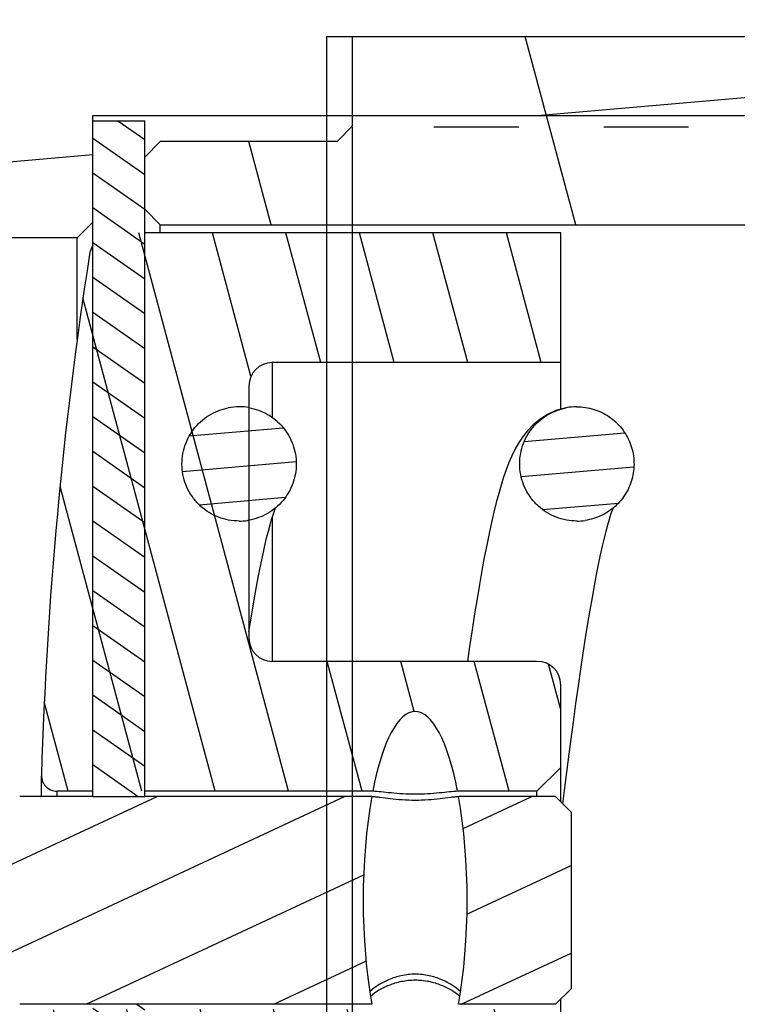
# Model space of a CAD drawing. Header units: inches. Extents: x 0 to 23.4, y 0 to 16.5.
# Tile 36 of 38: x 18 to 19.1, y 11.1 to 12.6. Entities that reach past the tile are written whole.
import ezdxf

# ---------------------------------------------------------------- set-up
doc = ezdxf.new("R2010")
doc.units = ezdxf.units.IN
doc.header["$LTSCALE"] = 1.2862204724
doc.header["$MEASUREMENT"] = 0
doc.linetypes.add('HIDDEN', pattern=[0.2, 0.1, -0.1])
doc.layers.get('0').update_dxf_attribs({"linetype": 'CONTINUOUS'})
doc.layers.add('DEFAULT_2', color=8, linetype='HIDDEN')

msp = doc.modelspace()

# ---------------------------------------------------------------- hatches: boundary and pattern name
at = {"linetype": 'CONTINUOUS'}
h = msp.add_hatch(dxfattribs=at)
h.set_pattern_fill('default__36', scale=0.4137720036, angle=5, style=0, pattern_type=0)
h.set_pattern_definition([(5, (0, 0), (-0.0360626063, 0.4121974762), [])])
edge = h.paths.add_edge_path()
edge.add_line((17.3025649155, 11.1373541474), (17.6017775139, 11.1373541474))
edge.add_line((17.6017775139, 11.1373541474), (17.6017775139, 10.9011336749))
edge.add_line((17.4206751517, 10.9011336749), (17.6017775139, 10.9011336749))
edge.add_line((17.4206751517, 10.9011336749), (17.4206751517, 10.3302675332))
edge.add_line((17.4206751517, 10.3302675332), (17.4994153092, 10.2515273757))
edge.add_line((17.4994153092, 10.2515273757), (18.1057145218, 10.2515273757))
edge.add_line((18.1057145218, 10.2515273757), (18.129336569, 10.2279053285))
edge.add_line((18.129336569, 10.2279053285), (18.129336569, 10.0664880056))
edge.add_line((18.129336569, 10.0664880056), (19.3891790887, 10.0664880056))
edge.add_line((19.3891790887, 10.0664880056), (19.4285491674, 10.0271179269))
edge.add_line((19.4285491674, 10.0271179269), (19.4285491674, 9.8302675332))
edge.add_line((19.4285491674, 9.8302675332), (19.3891790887, 9.7908974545))
edge.add_line((17.2631948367, 9.7908974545), (19.3891790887, 9.7908974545))
edge.add_line((17.223824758, 9.8302675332), (17.2631948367, 9.7908974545))
edge.add_line((17.223824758, 10.212157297), (17.223824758, 9.8302675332))
edge.add_line((17.160832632, 10.212157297), (17.223824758, 10.212157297))
edge.add_line((17.160832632, 10.212157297), (17.160832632, 10.3105824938))
edge.add_line((17.160832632, 10.3105824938), (16.4521712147, 10.3105824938))
edge.add_line((16.4521712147, 10.4877478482), (16.4521712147, 10.3105824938))
edge.add_line((16.4915412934, 10.5271179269), (16.4521712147, 10.4877478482))
edge.add_line((16.4915412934, 10.5271179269), (17.223824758, 10.5271179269))
edge.add_line((17.223824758, 10.9719998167), (17.223824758, 10.5271179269))
edge.add_line((17.223824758, 10.9719998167), (17.3025649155, 10.9719998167))
edge.add_line((17.3025649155, 11.1373541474), (17.3025649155, 10.9719998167))
edge = h.paths.add_edge_path()
edge.add_line((17.3025649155, 11.3735746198), (17.6017775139, 11.3735746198))
edge.add_line((17.3025649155, 11.5389289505), (17.3025649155, 11.3735746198))
edge.add_line((17.223824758, 11.5389289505), (17.3025649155, 11.5389289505))
edge.add_line((17.223824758, 11.9838108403), (17.223824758, 11.5389289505))
edge.add_line((16.4915412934, 11.9838108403), (17.223824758, 11.9838108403))
edge.add_line((16.4915412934, 11.9838108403), (16.4521712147, 12.023180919))
edge.add_line((16.4521712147, 12.2003462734), (16.4521712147, 12.023180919))
edge.add_line((17.160832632, 12.2003462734), (16.4521712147, 12.2003462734))
edge.add_line((17.160832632, 12.2003462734), (17.160832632, 12.2987714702))
edge.add_line((17.160832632, 12.2987714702), (17.223824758, 12.2987714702))
edge.add_line((17.223824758, 12.680661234), (17.223824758, 12.2987714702))
edge.add_line((17.223824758, 12.680661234), (17.2631948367, 12.7200313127))
edge.add_line((17.2631948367, 12.7200313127), (17.2631948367, 13.4183366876))
edge.add_line((17.2631948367, 13.4183366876), (17.3891790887, 13.5443209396))
edge.add_line((17.3891790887, 13.5443209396), (17.3891790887, 13.938021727))
edge.add_line((17.3891790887, 13.938021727), (17.4324861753, 14.1191240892))
edge.add_line((17.4324861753, 14.1191240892), (17.3891790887, 14.1348721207))
edge.add_line((17.3891790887, 14.1348721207), (17.4324861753, 14.3159744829))
edge.add_line((17.4324861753, 14.3159744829), (17.3891790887, 14.3263305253))
edge.add_line((17.3891790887, 14.3263305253), (17.4324861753, 14.5074328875))
edge.add_line((17.4324861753, 14.5074328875), (17.3891790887, 14.523180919))
edge.add_line((17.3891790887, 14.523180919), (17.4324861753, 14.7042832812))
edge.add_line((17.4324861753, 14.7042832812), (17.3891790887, 14.7200313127))
edge.add_line((17.3891790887, 14.7200313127), (17.4324861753, 14.9011336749))
edge.add_line((17.4324861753, 14.9011336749), (17.5191003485, 14.9011336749))
edge.add_line((17.5191003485, 12.2594013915), (17.5191003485, 14.9011336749))
edge.add_line((17.5191003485, 12.2594013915), (17.4994153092, 12.2594013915))
edge.add_line((17.4206751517, 12.180661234), (17.4994153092, 12.2594013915))
edge.add_line((17.4206751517, 12.180661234), (17.4206751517, 11.6097950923))
edge.add_line((17.4206751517, 11.6097950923), (17.6017775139, 11.6097950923))
edge.add_line((17.6017775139, 11.6097950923), (17.6017775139, 11.3735746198))
edge = h.paths.add_edge_path()
edge.add_line((18.0505964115, 12.7200313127), (19.3891790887, 12.7200313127))
edge.add_line((19.4285491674, 12.680661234), (19.3891790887, 12.7200313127))
edge.add_line((19.4285491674, 12.680661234), (19.4285491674, 12.4838108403))
edge.add_line((19.3891790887, 12.4444407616), (19.4285491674, 12.4838108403))
edge.add_line((18.129336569, 12.4444407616), (19.3891790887, 12.4444407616))
edge.add_line((18.129336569, 12.4444407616), (18.129336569, 12.2830234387))
edge.add_line((18.1057145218, 12.2594013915), (18.129336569, 12.2830234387))
edge.add_line((18.1057145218, 12.2594013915), (17.7946908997, 12.2594013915))
edge.add_line((17.7946908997, 12.2594013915), (17.7946908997, 14.9011336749))
edge.add_line((17.7946908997, 14.9011336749), (17.8813050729, 14.9011336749))
edge.add_line((17.9246121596, 14.7200313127), (17.8813050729, 14.9011336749))
edge.add_line((17.8813050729, 14.7042832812), (17.9246121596, 14.7200313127))
edge.add_line((17.9246121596, 14.523180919), (17.8813050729, 14.7042832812))
edge.add_line((17.8813050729, 14.5074328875), (17.9246121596, 14.523180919))
edge.add_line((17.9246121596, 14.3263305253), (17.8813050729, 14.5074328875))
edge.add_line((17.8813050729, 14.3159744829), (17.9246121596, 14.3263305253))
edge.add_line((17.9246121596, 14.1348721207), (17.8813050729, 14.3159744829))
edge.add_line((17.8813050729, 14.1191240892), (17.9246121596, 14.1348721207))
edge.add_line((17.9246121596, 13.938021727), (17.8813050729, 14.1191240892))
edge.add_line((17.9246121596, 13.5443209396), (17.9246121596, 13.938021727))
edge.add_line((18.0505964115, 13.4183366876), (17.9246121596, 13.5443209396))
edge.add_line((18.0505964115, 12.7200313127), (18.0505964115, 13.4183366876))
h = msp.add_hatch(dxfattribs=at)
h.set_pattern_fill('default__37', scale=0.4457542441, angle=285, style=0, pattern_type=0)
h.set_pattern_definition([(285, (0, 0), (0.4305655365, 0.1153696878), [])])
edge = h.paths.add_edge_path()
edge.add_line((18.5230373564, 9.9464092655), (19.9009901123, 9.9464092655))
edge.add_line((18.5230373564, 9.9464092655), (18.5230373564, 10.0822360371))
edge.add_line((18.4994153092, 10.1058580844), (18.5230373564, 10.0822360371))
edge.add_line((18.4994153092, 10.1058580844), (18.2316987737, 10.1058580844))
edge.add_line((18.2080767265, 10.1294801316), (18.2316987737, 10.1058580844))
edge.add_line((18.2080767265, 10.2082202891), (18.2080767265, 10.1294801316))
edge.add_line((18.2316987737, 10.2318423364), (18.2080767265, 10.2082202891))
edge.add_line((18.2316987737, 10.2318423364), (20.8852420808, 10.2318423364))
edge.add_line((20.8852420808, 10.8617635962), (20.8852420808, 10.2318423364))
edge.add_line((20.0820924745, 10.8617635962), (20.8852420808, 10.8617635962))
edge.add_line((20.0191003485, 10.9247557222), (20.0820924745, 10.8617635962))
edge.add_line((20.0191003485, 11.0586139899), (20.0191003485, 10.9247557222))
edge.add_line((20.0191003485, 11.0586139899), (21.2395727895, 11.0586139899))
edge.add_line((21.2395727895, 11.0586139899), (21.2395727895, 10.8223935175))
edge.add_line((21.2395727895, 10.8223935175), (21.2002027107, 10.7830234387))
edge.add_line((21.0820924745, 10.7830234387), (21.2002027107, 10.7830234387))
edge.add_line((21.0820924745, 10.7830234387), (21.0820924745, 10.0743620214))
edge.add_line((19.9009901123, 10.0743620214), (21.0820924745, 10.0743620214))
edge.add_line((19.9009901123, 10.0743620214), (19.9009901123, 9.9464092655))
edge = h.paths.add_edge_path()
edge.add_line((18.5230373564, 12.5645195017), (19.9009901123, 12.5645195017))
edge.add_line((19.9009901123, 12.5645195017), (19.9009901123, 12.4365667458))
edge.add_line((19.9009901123, 12.4365667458), (21.0820924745, 12.4365667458))
edge.add_line((21.0820924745, 12.4365667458), (21.0820924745, 11.7279053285))
edge.add_line((21.0820924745, 11.7279053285), (21.2002027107, 11.7279053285))
edge.add_line((21.2395727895, 11.6885352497), (21.2002027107, 11.7279053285))
edge.add_line((21.2395727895, 11.6885352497), (21.2395727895, 11.4523147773))
edge.add_line((21.2395727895, 11.4523147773), (20.0191003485, 11.4523147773))
edge.add_line((20.0191003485, 11.586173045), (20.0191003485, 11.4523147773))
edge.add_line((20.0191003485, 11.586173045), (20.0820924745, 11.649165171))
edge.add_line((20.0820924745, 11.649165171), (20.8852420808, 11.649165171))
edge.add_line((20.8852420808, 12.2790864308), (20.8852420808, 11.649165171))
edge.add_line((18.2316987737, 12.2790864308), (20.8852420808, 12.2790864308))
edge.add_line((18.2316987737, 12.2790864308), (18.2080767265, 12.3027084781))
edge.add_line((18.2080767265, 12.3814486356), (18.2080767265, 12.3027084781))
edge.add_line((18.2080767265, 12.3814486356), (18.2316987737, 12.4050706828))
edge.add_line((18.4994153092, 12.4050706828), (18.2316987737, 12.4050706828))
edge.add_line((18.4994153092, 12.4050706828), (18.5230373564, 12.4286927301))
edge.add_line((18.5230373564, 12.4286927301), (18.5230373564, 12.5645195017))
h = msp.add_hatch(dxfattribs=at)
h.set_pattern_fill('default__38', scale=0.0432029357, angle=325, style=0, pattern_type=0)
h.set_pattern_definition([(325, (0, 0), (0.0247801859, 0.0353897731), [])])
edge = h.paths.add_edge_path()
edge.add_line((18.129336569, 11.0979840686), (18.2080767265, 11.0979840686))
edge.add_line((18.2080767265, 11.0979840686), (18.2080767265, 10.0743620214))
edge.add_line((18.129336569, 10.0743620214), (18.2080767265, 10.0743620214))
edge.add_line((18.129336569, 11.0979840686), (18.129336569, 10.0743620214))
edge = h.paths.add_edge_path()
edge.add_line((18.129336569, 11.4129446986), (18.2080767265, 11.4129446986))
edge.add_line((18.129336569, 12.4365667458), (18.129336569, 11.4129446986))
edge.add_line((18.129336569, 12.4365667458), (18.2080767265, 12.4365667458))
edge.add_line((18.2080767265, 12.4365667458), (18.2080767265, 11.4129446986))
h = msp.add_hatch(dxfattribs=at)
h.set_pattern_fill('default__40', scale=0.1075342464, angle=285, style=0, pattern_type=0)
h.set_pattern_definition([(285, (0, 0), (0.1038701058, 0.027831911), [])])
edge = h.paths.add_edge_path()
edge.add_line((18.3658634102, 12.0348197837), (18.3658634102, 11.6530143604))
edge.add_ellipse((18.401296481, 11.6530143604), major_axis=(0.0354330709, -0), ratio=0.9997791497, start_angle=-180, end_angle=-90)
edge.add_line((18.8028712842, 11.617589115), (18.401296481, 11.617589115))
edge.add_ellipse((18.8028712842, 11.5821638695), major_axis=(0.0354330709, -0), ratio=0.9997791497, start_angle=0, end_angle=90)
edge.add_line((18.838304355, 11.5821638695), (18.838304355, 11.4569946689))
edge.add_line((18.838304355, 11.4569946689), (18.8020838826, 11.4207821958))
edge.add_line((18.8020838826, 11.4207821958), (18.6821215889, 11.4207821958))
edge.add_spline(control_points=[(18.6178319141, 11.5417908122), (18.6203002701, 11.5417908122), (18.6252377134, 11.5409725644), (18.6329132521, 11.5369463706), (18.6400586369, 11.5305559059), (18.6466853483, 11.5222631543), (18.6528307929, 11.5123271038), (18.6585645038, 11.5008798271), (18.6639333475, 11.4879730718), (18.6689717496, 11.4735974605), (18.6736972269, 11.4576995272), (18.678105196, 11.4402249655), (18.6808252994, 11.4274480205), (18.6821215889, 11.4207821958)], knot_values=[0, 0, 0, 0, 0.0909090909, 0.1818181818, 0.2727272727, 0.3636363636, 0.4545454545, 0.5454545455, 0.6363636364, 0.7272727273, 0.8181818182, 0.9090909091, 1, 1, 1, 1], degree=3, periodic=0)
edge.add_spline(control_points=[(18.6178319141, 11.5417908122), (18.61511341, 11.5417908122), (18.609693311, 11.5408028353), (18.6012810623, 11.535940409), (18.5935834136, 11.5283565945), (18.586501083, 11.5186089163), (18.5799651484, 11.5069577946), (18.5738947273, 11.4935298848), (18.5682376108, 11.4783481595), (18.5629564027, 11.4613416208), (18.5580374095, 11.4423840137), (18.5549898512, 11.4282261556), (18.5535422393, 11.4207821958)], knot_values=[0, 0, 0, 0, 0.1, 0.2, 0.3, 0.4, 0.5, 0.6, 0.7, 0.8, 0.9, 1, 1, 1, 1], degree=3, periodic=0)
edge.add_line((18.5535422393, 11.4207821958), (18.0751926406, 11.4207821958))
edge.add_ellipse((18.0751926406, 11.4443990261), major_axis=(0.0236220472, -0), ratio=0.9997791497, start_angle=178.2936975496, end_angle=-89.9999999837)
edge.add_ellipse((24.4175366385, 11.2554643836), major_axis=(6.3687807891, 0), ratio=0.9997791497, start_angle=171.1640808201, end_angle=178.2936975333)
edge.add_ellipse((18.163274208, 12.2276905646), major_axis=(0.0393700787, -0), ratio=0.9997791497, start_angle=90, end_angle=171.1640808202)
edge.add_line((18.838304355, 12.2670519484), (18.163274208, 12.2670519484))
edge.add_line((18.838304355, 12.2670519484), (18.838304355, 12.0702450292))
edge.add_line((18.838304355, 12.0702450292), (18.401296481, 12.0702450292))
edge.add_ellipse((18.401296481, 12.0348197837), major_axis=(0.0354330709, 0), ratio=0.9997791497, start_angle=90, end_angle=180)
edge = h.paths.add_edge_path()
edge.add_line((18.3658634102, 10.8579144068), (18.3658634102, 10.4761089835))
edge.add_ellipse((18.401296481, 10.4761089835), major_axis=(0.0354330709, -0), ratio=0.9997791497, start_angle=180, end_angle=270, ccw=False)
edge.add_line((18.838304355, 10.440683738), (18.401296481, 10.440683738))
edge.add_line((18.838304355, 10.440683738), (18.838304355, 10.2438768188))
edge.add_line((18.838304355, 10.2438768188), (18.163274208, 10.2438768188))
edge.add_ellipse((18.163274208, 10.2832382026), major_axis=(0.0393700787, 0), ratio=0.9997791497, start_angle=188.8359191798, end_angle=270, ccw=False)
edge.add_ellipse((24.4175366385, 11.2554643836), major_axis=(6.3687807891, -0), ratio=0.9997791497, start_angle=181.7063024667, end_angle=188.8359191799, ccw=False)
edge.add_ellipse((18.0751926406, 11.0665297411), major_axis=(0.0236220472, 0), ratio=0.9997791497, start_angle=449.9999999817, end_angle=541.7063024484, ccw=False)
edge.add_line((18.5535422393, 11.0901465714), (18.0751926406, 11.0901465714))
edge.add_spline(control_points=[(18.5535422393, 11.0901465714), (18.5548385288, 11.0834807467), (18.5575586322, 11.0707038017), (18.5619666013, 11.05322924), (18.5666920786, 11.0373313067), (18.5717304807, 11.0229556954), (18.5770993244, 11.0100489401), (18.5828330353, 10.9986016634), (18.5889784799, 10.9886656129), (18.5956051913, 10.9803728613), (18.6027505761, 10.9739823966), (18.6104261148, 10.9699562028), (18.6153635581, 10.969137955), (18.6178319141, 10.969137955)], knot_values=[0, 0, 0, 0, 0.0909090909, 0.1818181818, 0.2727272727, 0.3636363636, 0.4545454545, 0.5454545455, 0.6363636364, 0.7272727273, 0.8181818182, 0.9090909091, 1, 1, 1, 1], degree=3, periodic=0)
edge.add_spline(control_points=[(18.6821215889, 11.0901465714), (18.680673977, 11.0827026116), (18.6776264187, 11.0685447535), (18.6727074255, 11.0495871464), (18.6674262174, 11.0325806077), (18.6617691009, 11.0173988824), (18.6556986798, 11.0039709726), (18.6491627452, 10.9923198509), (18.6420804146, 10.9825721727), (18.6343827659, 10.9749883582), (18.6259705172, 10.9701259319), (18.6205504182, 10.969137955), (18.6178319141, 10.969137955)], knot_values=[0, 0, 0, 0, 0.1, 0.2, 0.3, 0.4, 0.5, 0.6, 0.7, 0.8, 0.9, 1, 1, 1, 1], degree=3, periodic=0)
edge.add_line((18.8020838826, 11.0901465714), (18.6821215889, 11.0901465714))
edge.add_line((18.838304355, 11.0539340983), (18.8020838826, 11.0901465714))
edge.add_line((18.838304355, 11.0539340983), (18.838304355, 10.9287648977))
edge.add_ellipse((18.8028712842, 10.9287648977), major_axis=(0.0354330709, -0), ratio=0.9997791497, start_angle=270, end_angle=360, ccw=False)
edge.add_line((18.8028712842, 10.8933396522), (18.401296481, 10.8933396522))
edge.add_ellipse((18.401296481, 10.8579144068), major_axis=(0.0354330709, 0), ratio=0.9997791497, start_angle=450, end_angle=540, ccw=False)
h = msp.add_hatch(dxfattribs=at)
h.set_pattern_fill('default__39', scale=0.1200280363, angle=205, style=0, pattern_type=0)
h.set_pattern_definition([(205, (0, 0), (0.05072604, -0.1087823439), [])])
edge = h.paths.add_edge_path()
edge.add_line((17.8304303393, 11.3656762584), (17.8304303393, 11.1452525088))
edge.add_line((17.8304303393, 11.3656762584), (17.6808240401, 11.3656762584))
edge.add_line((17.6808240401, 11.3656762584), (17.6808240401, 11.4415765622))
edge.add_line((17.6808240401, 11.4415765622), (17.6335799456, 11.4415765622))
edge.add_line((17.6335799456, 11.5231217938), (17.6335799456, 11.4415765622))
edge.add_line((17.8107452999, 12.0426920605), (17.6335799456, 11.5231217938))
edge.add_line((17.9485405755, 12.0426920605), (17.8107452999, 12.0426920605))
edge.add_ellipse((17.9485405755, 12.0033306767), major_axis=(0.0393700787, 0), ratio=0.9997791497, start_angle=0, end_angle=90)
edge.add_line((17.9879106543, 12.0033306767), (17.9879106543, 11.4436117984))
edge.add_ellipse((18.0186193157, 11.4436117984), major_axis=(0.0307086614, 0), ratio=0.9997791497, start_angle=-180, end_angle=-90)
edge.add_line((18.5520647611, 11.412909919), (18.0186193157, 11.412909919))
edge.add_spline(control_points=[(18.5520647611, 11.412909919), (18.5477869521, 11.389281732), (18.541441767, 11.3397747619), (18.5379149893, 11.2553171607), (18.5414488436, 11.1711520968), (18.5477871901, 11.1216457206), (18.5520647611, 11.0980188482)], knot_values=[0, 0, 0, 0, 0.25, 0.5, 0.75, 1, 1, 1, 1], degree=3, periodic=0)
edge.add_line((18.5520647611, 11.0980188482), (18.0186193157, 11.0980188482))
edge.add_ellipse((18.0186193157, 11.0673169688), major_axis=(0.0307086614, -0), ratio=0.9997791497, start_angle=450, end_angle=540, ccw=False)
edge.add_line((17.9879106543, 11.0673169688), (17.9879106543, 10.5075980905))
edge.add_ellipse((17.9485405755, 10.5075980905), major_axis=(0.0393700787, -0), ratio=0.9997791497, start_angle=270, end_angle=360, ccw=False)
edge.add_line((17.9485405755, 10.4682367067), (17.8107452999, 10.4682367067))
edge.add_line((17.8107452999, 10.4682367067), (17.6335799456, 10.9878069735))
edge.add_line((17.6335799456, 11.069352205), (17.6335799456, 10.9878069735))
edge.add_line((17.6808240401, 11.069352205), (17.6335799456, 11.069352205))
edge.add_line((17.6808240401, 11.1452525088), (17.6808240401, 11.069352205))
edge.add_line((17.8304303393, 11.1452525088), (17.6808240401, 11.1452525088))
edge = h.paths.add_edge_path()
edge.add_line((18.8540523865, 11.3892930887), (18.8540523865, 11.1216356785))
edge.add_line((18.8304303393, 11.0980188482), (18.8540523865, 11.1216356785))
edge.add_line((18.8304303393, 11.0980188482), (18.6835990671, 11.0980188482))
edge.add_spline(control_points=[(18.6835990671, 11.412909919), (18.6878766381, 11.3892830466), (18.6942149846, 11.3397766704), (18.6977488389, 11.2556116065), (18.6942220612, 11.1711540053), (18.6878768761, 11.1216470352), (18.6835990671, 11.0980188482)], knot_values=[0, 0, 0, 0, 0.25, 0.5, 0.75, 1, 1, 1, 1], degree=3, periodic=0)
edge.add_line((18.8304303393, 11.412909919), (18.6835990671, 11.412909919))
edge.add_line((18.8304303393, 11.412909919), (18.8540523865, 11.3892930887))
h = msp.add_hatch(dxfattribs=at)
h.set_pattern_fill('default__41', scale=0.0526571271, angle=5, style=0, pattern_type=0)
h.set_pattern_definition([(5, (0, 0), (-0.004589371, 0.0524567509), [])])
edge = h.paths.add_edge_path()
edge.add_spline(control_points=[(18.6069493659, 10.6807881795), (18.6130472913, 10.6807881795), (18.6249643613, 10.6794906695), (18.642350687, 10.6738842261), (18.6582083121, 10.6648015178), (18.6716874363, 10.6526187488), (18.6824744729, 10.6377862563), (18.6899199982, 10.6212485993), (18.6936873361, 10.6032545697), (18.6936878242, 10.5851353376), (18.6899206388, 10.5671398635), (18.6824765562, 10.5506033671), (18.671687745, 10.5357679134), (18.6582113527, 10.5235869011), (18.6423503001, 10.5145018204), (18.6249676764, 10.5088964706), (18.6130486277, 10.5075980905), (18.6069493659, 10.5075980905)], knot_values=[0, 0, 0, 0, 0.0666666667, 0.1333333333, 0.2, 0.2666666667, 0.3333333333, 0.4, 0.4666666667, 0.5333333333, 0.6, 0.6666666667, 0.7333333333, 0.8, 0.8666666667, 0.9333333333, 1, 1, 1, 1], degree=3, periodic=0)
edge.add_spline(control_points=[(18.6069493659, 10.5075980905), (18.6008514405, 10.5075980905), (18.5889343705, 10.5088956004), (18.5715480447, 10.5145020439), (18.5556904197, 10.5235847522), (18.5422112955, 10.5357675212), (18.5314242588, 10.5506000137), (18.5239787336, 10.5671376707), (18.5202113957, 10.5851317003), (18.5202109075, 10.6032509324), (18.523978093, 10.6212464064), (18.5314221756, 10.6377829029), (18.5422109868, 10.6526183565), (18.5556873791, 10.6647993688), (18.5715484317, 10.6738844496), (18.5889310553, 10.6794897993), (18.600850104, 10.6807881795), (18.6069493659, 10.6807881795)], knot_values=[0, 0, 0, 0, 0.0666666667, 0.1333333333, 0.2, 0.2666666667, 0.3333333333, 0.4, 0.4666666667, 0.5333333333, 0.6, 0.6666666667, 0.7333333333, 0.8, 0.8666666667, 0.9333333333, 1, 1, 1, 1], degree=3, periodic=0)
edge = h.paths.add_edge_path()
edge.add_spline(control_points=[(19.1187603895, 10.6807881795), (19.1248583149, 10.6807881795), (19.1367753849, 10.6794906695), (19.1541617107, 10.6738842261), (19.1700193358, 10.6648015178), (19.1834984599, 10.6526187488), (19.1942854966, 10.6377862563), (19.2017310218, 10.6212485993), (19.2054983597, 10.6032545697), (19.2054988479, 10.5851353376), (19.2017316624, 10.5671398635), (19.1942875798, 10.5506033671), (19.1834987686, 10.5357679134), (19.1700223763, 10.5235869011), (19.1541613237, 10.5145018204), (19.1367787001, 10.5088964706), (19.1248596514, 10.5075980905), (19.1187603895, 10.5075980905)], knot_values=[0, 0, 0, 0, 0.0666666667, 0.1333333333, 0.2, 0.2666666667, 0.3333333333, 0.4, 0.4666666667, 0.5333333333, 0.6, 0.6666666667, 0.7333333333, 0.8, 0.8666666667, 0.9333333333, 1, 1, 1, 1], degree=3, periodic=0)
edge.add_spline(control_points=[(19.1187603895, 10.5075980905), (19.1126624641, 10.5075980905), (19.1007453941, 10.5088956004), (19.0833590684, 10.5145020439), (19.0675014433, 10.5235847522), (19.0540223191, 10.5357675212), (19.0432352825, 10.5506000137), (19.0357897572, 10.5671376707), (19.0320224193, 10.5851317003), (19.0320219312, 10.6032509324), (19.0357891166, 10.6212464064), (19.0432331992, 10.6377829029), (19.0540220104, 10.6526183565), (19.0674984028, 10.6647993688), (19.0833594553, 10.6738844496), (19.100742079, 10.6794897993), (19.1126611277, 10.6807881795), (19.1187603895, 10.6807881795)], knot_values=[0, 0, 0, 0, 0.0666666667, 0.1333333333, 0.2, 0.2666666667, 0.3333333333, 0.4, 0.4666666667, 0.5333333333, 0.6, 0.6666666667, 0.7333333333, 0.8, 0.8666666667, 0.9333333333, 1, 1, 1, 1], degree=3, periodic=0)
edge = h.paths.add_edge_path()
edge.add_spline(control_points=[(18.3510438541, 12.0033306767), (18.3571432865, 12.0033306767), (18.3690626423, 12.0020322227), (18.3864456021, 11.9964266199), (18.4023069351, 11.9873411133), (18.4157834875, 11.9751595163), (18.4265723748, 11.9603232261), (18.4340162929, 11.943785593), (18.4377828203, 11.9257888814), (18.4377813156, 11.9076696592), (18.4340133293, 11.8896768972), (18.4265676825, 11.8731404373), (18.415780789, 11.8583088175), (18.402301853, 11.8461266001), (18.3864444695, 11.8370442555), (18.3690584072, 11.8314380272), (18.3571416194, 11.8301405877), (18.3510438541, 11.8301405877)], knot_values=[0, 0, 0, 0, 0.0666666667, 0.1333333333, 0.2, 0.2666666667, 0.3333333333, 0.4, 0.4666666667, 0.5333333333, 0.6, 0.6666666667, 0.7333333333, 0.8, 0.8666666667, 0.9333333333, 1, 1, 1, 1], degree=3, periodic=0)
edge.add_spline(control_points=[(18.3510438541, 11.8301405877), (18.3449444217, 11.8301405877), (18.3330250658, 11.8314390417), (18.315642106, 11.8370446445), (18.299780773, 11.8461301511), (18.2863042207, 11.8583117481), (18.2755153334, 11.8731480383), (18.2680714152, 11.8896856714), (18.2643048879, 11.907682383), (18.2643063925, 11.9258016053), (18.2680743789, 11.9437943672), (18.2755200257, 11.9603308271), (18.2863069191, 11.9751624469), (18.2997858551, 11.9873446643), (18.3156432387, 11.9964270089), (18.333029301, 12.0020332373), (18.3449460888, 12.0033306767), (18.3510438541, 12.0033306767)], knot_values=[0, 0, 0, 0, 0.0666666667, 0.1333333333, 0.2, 0.2666666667, 0.3333333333, 0.4, 0.4666666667, 0.5333333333, 0.6, 0.6666666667, 0.7333333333, 0.8, 0.8666666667, 0.9333333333, 1, 1, 1, 1], degree=3, periodic=0)
edge = h.paths.add_edge_path()
edge.add_spline(control_points=[(18.8628548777, 12.0033306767), (18.8689543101, 12.0033306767), (18.8808736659, 12.0020322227), (18.8982566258, 11.9964266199), (18.9141179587, 11.9873411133), (18.9275945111, 11.9751595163), (18.9383833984, 11.9603232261), (18.9458273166, 11.943785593), (18.9495938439, 11.9257888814), (18.9495923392, 11.9076696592), (18.9458243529, 11.8896768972), (18.9383787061, 11.8731404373), (18.9275918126, 11.8583088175), (18.9141128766, 11.8461266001), (18.8982554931, 11.8370442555), (18.8808694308, 11.8314380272), (18.868952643, 11.8301405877), (18.8628548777, 11.8301405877)], knot_values=[0, 0, 0, 0, 0.0666666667, 0.1333333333, 0.2, 0.2666666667, 0.3333333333, 0.4, 0.4666666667, 0.5333333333, 0.6, 0.6666666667, 0.7333333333, 0.8, 0.8666666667, 0.9333333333, 1, 1, 1, 1], degree=3, periodic=0)
edge.add_spline(control_points=[(18.8628548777, 11.8301405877), (18.8567554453, 11.8301405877), (18.8448360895, 11.8314390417), (18.8274531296, 11.8370446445), (18.8115917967, 11.8461301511), (18.7981152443, 11.8583117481), (18.787326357, 11.8731480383), (18.7798824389, 11.8896856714), (18.7761159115, 11.907682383), (18.7761174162, 11.9258016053), (18.7798854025, 11.9437943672), (18.7873310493, 11.9603308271), (18.7981179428, 11.9751624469), (18.8115968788, 11.9873446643), (18.8274542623, 11.9964270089), (18.8448403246, 12.0020332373), (18.8567571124, 12.0033306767), (18.8628548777, 12.0033306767)], knot_values=[0, 0, 0, 0, 0.0666666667, 0.1333333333, 0.2, 0.2666666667, 0.3333333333, 0.4, 0.4666666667, 0.5333333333, 0.6, 0.6666666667, 0.7333333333, 0.8, 0.8666666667, 0.9333333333, 1, 1, 1, 1], degree=3, periodic=0)
edge = h.paths.add_edge_path()
edge.add_spline(control_points=[(19.6305714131, 10.6807881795), (19.6366693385, 10.6807881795), (19.6485864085, 10.6794906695), (19.6659727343, 10.6738842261), (19.6818303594, 10.6648015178), (19.6953094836, 10.6526187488), (19.7060965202, 10.6377862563), (19.7135420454, 10.6212485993), (19.7173093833, 10.6032545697), (19.7173098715, 10.5851353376), (19.713542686, 10.5671398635), (19.7060986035, 10.5506033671), (19.6953097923, 10.5357679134), (19.6818333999, 10.5235869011), (19.6659723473, 10.5145018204), (19.6485897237, 10.5088964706), (19.636670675, 10.5075980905), (19.6305714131, 10.5075980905)], knot_values=[0, 0, 0, 0, 0.0666666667, 0.1333333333, 0.2, 0.2666666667, 0.3333333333, 0.4, 0.4666666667, 0.5333333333, 0.6, 0.6666666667, 0.7333333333, 0.8, 0.8666666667, 0.9333333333, 1, 1, 1, 1], degree=3, periodic=0)
edge.add_spline(control_points=[(19.6305714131, 10.5075980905), (19.6244734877, 10.5075980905), (19.6125564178, 10.5088956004), (19.595170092, 10.5145020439), (19.5793124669, 10.5235847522), (19.5658333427, 10.5357675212), (19.5550463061, 10.5506000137), (19.5476007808, 10.5671376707), (19.5438334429, 10.5851317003), (19.5438329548, 10.6032509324), (19.5476001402, 10.6212464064), (19.5550442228, 10.6377829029), (19.565833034, 10.6526183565), (19.5793094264, 10.6647993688), (19.595170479, 10.6738844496), (19.6125531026, 10.6794897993), (19.6244721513, 10.6807881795), (19.6305714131, 10.6807881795)], knot_values=[0, 0, 0, 0, 0.0666666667, 0.1333333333, 0.2, 0.2666666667, 0.3333333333, 0.4, 0.4666666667, 0.5333333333, 0.6, 0.6666666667, 0.7333333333, 0.8, 0.8666666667, 0.9333333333, 1, 1, 1, 1], degree=3, periodic=0)
edge = h.paths.add_edge_path()
edge.add_spline(control_points=[(20.1423824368, 10.6807881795), (20.1484803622, 10.6807881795), (20.1603974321, 10.6794906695), (20.1777837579, 10.6738842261), (20.193641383, 10.6648015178), (20.2071205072, 10.6526187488), (20.2179075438, 10.6377862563), (20.225353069, 10.6212485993), (20.229120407, 10.6032545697), (20.2291208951, 10.5851353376), (20.2253537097, 10.5671398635), (20.2179096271, 10.5506033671), (20.2071208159, 10.5357679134), (20.1936444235, 10.5235869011), (20.1777833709, 10.5145018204), (20.1604007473, 10.5088964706), (20.1484816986, 10.5075980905), (20.1423824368, 10.5075980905)], knot_values=[0, 0, 0, 0, 0.0666666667, 0.1333333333, 0.2, 0.2666666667, 0.3333333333, 0.4, 0.4666666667, 0.5333333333, 0.6, 0.6666666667, 0.7333333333, 0.8, 0.8666666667, 0.9333333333, 1, 1, 1, 1], degree=3, periodic=0)
edge.add_spline(control_points=[(20.1423824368, 10.5075980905), (20.1362845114, 10.5075980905), (20.1243674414, 10.5088956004), (20.1069811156, 10.5145020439), (20.0911234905, 10.5235847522), (20.0776443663, 10.5357675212), (20.0668573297, 10.5506000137), (20.0594118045, 10.5671376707), (20.0556444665, 10.5851317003), (20.0556439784, 10.6032509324), (20.0594111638, 10.6212464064), (20.0668552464, 10.6377829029), (20.0776440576, 10.6526183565), (20.09112045, 10.6647993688), (20.1069815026, 10.6738844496), (20.1243641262, 10.6794897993), (20.1362831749, 10.6807881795), (20.1423824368, 10.6807881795)], knot_values=[0, 0, 0, 0, 0.0666666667, 0.1333333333, 0.2, 0.2666666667, 0.3333333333, 0.4, 0.4666666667, 0.5333333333, 0.6, 0.6666666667, 0.7333333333, 0.8, 0.8666666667, 0.9333333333, 1, 1, 1, 1], degree=3, periodic=0)
edge = h.paths.add_edge_path()
edge.add_spline(control_points=[(19.3746659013, 12.0033306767), (19.3807653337, 12.0033306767), (19.3926846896, 12.0020322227), (19.4100676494, 11.9964266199), (19.4259289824, 11.9873411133), (19.4394055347, 11.9751595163), (19.450194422, 11.9603232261), (19.4576383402, 11.943785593), (19.4614048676, 11.9257888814), (19.4614033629, 11.9076696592), (19.4576353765, 11.8896768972), (19.4501897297, 11.8731404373), (19.4394028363, 11.8583088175), (19.4259239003, 11.8461266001), (19.4100665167, 11.8370442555), (19.3926804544, 11.8314380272), (19.3807636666, 11.8301405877), (19.3746659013, 11.8301405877)], knot_values=[0, 0, 0, 0, 0.0666666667, 0.1333333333, 0.2, 0.2666666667, 0.3333333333, 0.4, 0.4666666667, 0.5333333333, 0.6, 0.6666666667, 0.7333333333, 0.8, 0.8666666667, 0.9333333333, 1, 1, 1, 1], degree=3, periodic=0)
edge.add_spline(control_points=[(19.3746659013, 11.8301405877), (19.3685664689, 11.8301405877), (19.3566471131, 11.8314390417), (19.3392641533, 11.8370446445), (19.3234028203, 11.8461301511), (19.3099262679, 11.8583117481), (19.2991373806, 11.8731480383), (19.2916934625, 11.8896856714), (19.2879269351, 11.907682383), (19.2879284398, 11.9258016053), (19.2916964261, 11.9437943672), (19.2991420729, 11.9603308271), (19.3099289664, 11.9751624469), (19.3234079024, 11.9873446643), (19.3392652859, 11.9964270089), (19.3566513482, 12.0020332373), (19.368568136, 12.0033306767), (19.3746659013, 12.0033306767)], knot_values=[0, 0, 0, 0, 0.0666666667, 0.1333333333, 0.2, 0.2666666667, 0.3333333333, 0.4, 0.4666666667, 0.5333333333, 0.6, 0.6666666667, 0.7333333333, 0.8, 0.8666666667, 0.9333333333, 1, 1, 1, 1], degree=3, periodic=0)
edge = h.paths.add_edge_path()
edge.add_spline(control_points=[(19.8864769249, 12.0033306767), (19.8925763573, 12.0033306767), (19.9044957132, 12.0020322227), (19.921878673, 11.9964266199), (19.937740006, 11.9873411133), (19.9512165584, 11.9751595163), (19.9620054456, 11.9603232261), (19.9694493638, 11.943785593), (19.9732158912, 11.9257888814), (19.9732143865, 11.9076696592), (19.9694464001, 11.8896768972), (19.9620007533, 11.8731404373), (19.9512138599, 11.8583088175), (19.9377349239, 11.8461266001), (19.9218775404, 11.8370442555), (19.9044914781, 11.8314380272), (19.8925746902, 11.8301405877), (19.8864769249, 11.8301405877)], knot_values=[0, 0, 0, 0, 0.0666666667, 0.1333333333, 0.2, 0.2666666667, 0.3333333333, 0.4, 0.4666666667, 0.5333333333, 0.6, 0.6666666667, 0.7333333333, 0.8, 0.8666666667, 0.9333333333, 1, 1, 1, 1], degree=3, periodic=0)
edge.add_spline(control_points=[(19.8864769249, 11.8301405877), (19.8803774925, 11.8301405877), (19.8684581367, 11.8314390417), (19.8510751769, 11.8370446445), (19.8352138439, 11.8461301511), (19.8217372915, 11.8583117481), (19.8109484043, 11.8731480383), (19.8035044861, 11.8896856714), (19.7997379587, 11.907682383), (19.7997394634, 11.9258016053), (19.8035074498, 11.9437943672), (19.8109530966, 11.9603308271), (19.82173999, 11.9751624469), (19.835218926, 11.9873446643), (19.8510763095, 11.9964270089), (19.8684623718, 12.0020332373), (19.8803791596, 12.0033306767), (19.8864769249, 12.0033306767)], knot_values=[0, 0, 0, 0, 0.0666666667, 0.1333333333, 0.2, 0.2666666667, 0.3333333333, 0.4, 0.4666666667, 0.5333333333, 0.6, 0.6666666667, 0.7333333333, 0.8, 0.8666666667, 0.9333333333, 1, 1, 1, 1], degree=3, periodic=0)

# ---------------------------------------------------------------- linework, layer by layer
at = {"color": 7, "linetype": 'CONTINUOUS'}
for p, q in [((18.4836672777, 12.5645195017), (18.4836672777, 9.9464092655)), ((18.5230373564, 12.4286927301), (18.5230373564, 12.5645195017)), ((18.5230373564, 12.5645195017), (19.9009901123, 12.5645195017)), ((18.129336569, 11.412909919), (18.129336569, 12.4444407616)), ((18.129336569, 12.4444407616), (19.3891790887, 12.4444407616)), ((18.129336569, 12.4365667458), (18.2080767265, 12.4365667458)), ((18.2080767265, 11.412909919), (18.2080767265, 12.4365667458)), ((18.4994153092, 12.4050706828), (18.5230373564, 12.4286927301)), ((18.5230373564, 10.0838108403), (18.5230373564, 12.4271179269)), ((18.2080767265, 12.3814486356), (18.2316987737, 12.4050706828)), ((18.4994153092, 12.4050706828), (18.2316987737, 12.4050706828)), ((18.2316987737, 12.2790864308), (18.2080767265, 12.3027084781)), ((18.1057145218, 12.2594013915), (18.129336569, 12.2830234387)), ((18.2316987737, 12.2670519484), (18.2316987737, 12.2790864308)), ((18.2316987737, 12.2790864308), (20.8852420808, 12.2790864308)), ((18.838304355, 12.2670519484), (18.2080767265, 12.2670519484)), ((18.838304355, 11.9995232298), (18.838304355, 12.2670519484)), ((18.1057145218, 12.2594013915), (17.7946908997, 12.2594013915)), ((18.1057145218, 12.1049843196), (18.1057145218, 12.2594013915)), ((18.838304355, 12.0702450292), (18.401296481, 12.0702450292)), ((18.3658634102, 12.0348197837), (18.3658634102, 11.6530143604)), ((18.8028712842, 11.617589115), (18.401296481, 11.617589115)), ((18.838304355, 11.4050376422), (18.838304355, 11.5821638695)), ((18.838304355, 11.4569946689), (18.8020838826, 11.4207821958)), ((18.0515705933, 11.412909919), (18.0515705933, 11.4443990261)), ((18.0515810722, 11.4451024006), (18.0515706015, 11.4444187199)), ((18.129336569, 11.412909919), (18.0186193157, 11.412909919)), ((18.129336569, 11.4207821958), (18.0751926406, 11.4207821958)), ((18.129336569, 11.4129446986), (18.2080767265, 11.4129446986)), ((18.5535422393, 11.4207821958), (18.2080767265, 11.4207821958)), ((18.5520647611, 11.412909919), (18.2080767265, 11.412909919)), ((18.8020838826, 11.4207821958), (18.6821215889, 11.4207821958)), ((18.8304303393, 11.412909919), (18.6835990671, 11.412909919)), ((18.8020838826, 11.412909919), (18.8020838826, 11.4207821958)), ((18.8304303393, 11.412909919), (18.8540523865, 11.3892930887)), ((18.8540523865, 11.3892930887), (18.8540523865, 11.1216356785)), ((18.8304303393, 11.0980188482), (18.8540523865, 11.1216356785)), ((18.838304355, 10.9287648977), (18.838304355, 11.1058580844)), ((18.5520647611, 11.0980188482), (18.0186193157, 11.0980188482)), ((18.8304303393, 11.0980188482), (18.6835990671, 11.0980188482))]:
    msp.add_line(p, q, dxfattribs=at)
at = {"color": 9, "linetype": 'CONTINUOUS'}
for p, q in [((18.401296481, 12.0702450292), (18.401296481, 11.9872206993)), ((18.401296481, 11.8359042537), (18.401296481, 11.617589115)), ((18.0751926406, 11.412909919), (18.0751926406, 11.4207821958))]:
    msp.add_line(p, q, dxfattribs=at)
at = {"color": 7, "linetype": 'CONTINUOUS'}
for points in [[(18.846551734, 12.0017549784), (18.8445194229, 12.0013390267), (18.8310345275, 11.9973992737), (18.8181736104, 11.9915578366), (18.806625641, 11.9842404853), (18.7965033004, 11.9758031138), (18.7879224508, 11.9668029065), (18.7806223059, 11.9574682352), (18.7744571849, 11.9480828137), (18.7690931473, 11.9385485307), (18.7643079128, 11.9287714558), (18.7599300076, 11.9186268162), (18.7558229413, 11.9079576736), (18.7519077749, 11.896671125), (18.7481214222, 11.8846694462), (18.7444172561, 11.8718644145), (18.7407541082, 11.8581496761), (18.7371171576, 11.8434924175), (18.7334894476, 11.8278419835), (18.7298638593, 11.8111822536), (18.7262337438, 11.7934976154), (18.7225948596, 11.7747832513), (18.718946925, 11.7550565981), (18.7152791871, 11.7342785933), (18.7115853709, 11.7124307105), (18.7078565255, 11.6894760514), (18.7040848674, 11.6653817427), (18.7002634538, 11.6401188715), (18.6969614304, 11.617589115)], [(18.3658634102, 11.6629166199), (18.3658856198, 11.6630579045), (18.3690953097, 11.6828037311), (18.3722660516, 11.7016190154), (18.3753932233, 11.7194706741), (18.3784697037, 11.7363187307), (18.3814887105, 11.7521338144), (18.3844420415, 11.7668881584), (18.3873205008, 11.7805591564), (18.3901162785, 11.7931407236), (18.3928188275, 11.8046241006), (18.3954203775, 11.8150219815), (18.3979111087, 11.8243466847), (18.4002739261, 11.8325940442), (18.4024937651, 11.8397800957), (18.4045305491, 11.8458592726), (18.4060457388, 11.8500012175)], [(18.8414132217, 11.4019294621), (18.8455139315, 11.4340583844), (18.8495928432, 11.465535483), (18.8536156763, 11.4960325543), (18.8575716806, 11.5254187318), (18.8614524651, 11.5535945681), (18.8652444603, 11.5804383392), (18.8689520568, 11.6059687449), (18.8725731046, 11.6301658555), (18.8761128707, 11.6530658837), (18.8795746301, 11.6746946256), (18.8829609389, 11.695076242), (18.8862752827, 11.7142426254), (18.8895162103, 11.7321997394), (18.8926843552, 11.7489693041), (18.8957739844, 11.7645440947), (18.8987805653, 11.7789307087), (18.9016964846, 11.792128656), (18.9045141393, 11.8041464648), (18.9072210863, 11.8149820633), (18.9098047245, 11.8246449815), (18.9122439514, 11.8331272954), (18.9145198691, 11.840446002), (18.9165873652, 11.8465574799), (18.9178658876, 11.8500086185)]]:
    msp.add_lwpolyline(points, dxfattribs=at)
for centre, radius, start, end in [((18.1632717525, 12.2276861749), 0.0393681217, 149.7792247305, 171.1572190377), ((24.4147369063, 11.2554647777), 6.3659810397, 171.1602137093, 178.2929507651), ((18.4012942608, 12.0348136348), 0.0354312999, 89.9964097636, 179.9900563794), ((18.3511308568, 11.9173136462), 0.0860170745, 90.0579523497, 101.0129263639), ((18.350970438, 11.9175110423), 0.0858196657, 79.9936678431, 89.9509852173), ((18.8629413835, 11.9173204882), 0.0860102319, 90.0576259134, 100.9769972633), ((18.3509882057, 11.9156633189), 0.0855227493, 270.0372815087, 278.5919945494), ((18.350774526, 11.9173309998), 0.0872036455, 278.5671158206, 279.9684793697), ((18.8627992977, 11.9156620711), 0.0855215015, 270.0372362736, 278.5862625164), ((18.4012942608, 11.6530205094), 0.0354312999, 180.0099436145, 270.0035902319), ((18.8028735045, 11.5821577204), 0.0354312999, 0.0099438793, 90.0035904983), ((18.0751911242, 11.4444029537), 0.0236206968, 179.9617562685, 270.0036781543)]:
    msp.add_arc(centre, radius, start, end, dxfattribs=at)
for major_axis, start_param, end_param in [((0, 0.2863264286), 5.3278993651, 7.2384712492), ((-0, 0.2863264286), 0.988574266, 2.1530183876), ((0, 0.2863264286), 4.1301669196, 5.2946110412)]:
    msp.add_ellipse((18.6178319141, 11.2554643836), major_axis=major_axis, ratio=0.2750013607, start_param=start_param, end_param=end_param, dxfattribs=at)
for points, knots in [([(18.3510438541, 11.8301405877), (18.3404538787, 11.8301405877), (18.3243670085, 11.83321166), (18.3052654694, 11.8426442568), (18.2924462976, 11.8523078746), (18.281655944, 11.8641720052), (18.2731636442, 11.8777755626), (18.2673039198, 11.8927114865), (18.2643694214, 11.9084813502), (18.2643291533, 11.9245186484), (18.26810586, 11.9455067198), (18.2802024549, 11.9698171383), (18.3040216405, 11.9918549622), (18.324302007, 11.9997294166), (18.3346989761, 12.0017466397)], [0, 0, 0, 0, 0.1247520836, 0.1873907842, 0.2500179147, 0.3126538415, 0.3752857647, 0.4379080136, 0.5005381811, 0.5631620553, 0.625792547, 0.7505131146, 0.8752375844, 1, 1, 1, 1]), ([(18.3658822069, 12.002025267), (18.3757732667, 12.0002854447), (18.3903373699, 11.9950466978), (18.406909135, 11.9834901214), (18.4211778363, 11.9691815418), (18.4341357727, 11.9470116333), (18.4393626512, 11.9167293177), (18.4341314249, 11.8864477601), (18.4211703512, 11.8642797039), (18.4068996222, 11.8499731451), (18.3903261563, 11.8384190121), (18.3757613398, 11.8331822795), (18.3658700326, 11.8314438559)], [0, 0, 0, 0, 0.1249090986, 0.1875814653, 0.2502626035, 0.375141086, 0.5000000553, 0.6248589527, 0.7497373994, 0.8124185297, 0.8750908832, 1, 1, 1, 1]), ([(18.8628548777, 11.8301405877), (18.8522626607, 11.8301405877), (18.8361723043, 11.8332129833), (18.8170675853, 11.8426494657), (18.8042470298, 11.8523170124), (18.7934564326, 11.8641855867), (18.7849651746, 11.8777938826), (18.779108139, 11.8927345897), (18.7761776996, 11.9085087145), (18.7761426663, 11.9245494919), (18.7799281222, 11.9455406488), (18.7920379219, 11.9698512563), (18.8158738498, 11.9918815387), (18.8361633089, 11.9997459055), (18.8465637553, 12.0017570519)], [0, 0, 0, 0, 0.1247519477, 0.1873906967, 0.2500178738, 0.3126538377, 0.3752858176, 0.4379080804, 0.5005383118, 0.5631622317, 0.6257927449, 0.7505132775, 0.8752375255, 1, 1, 1, 1]), ([(18.8628548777, 12.0033306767), (18.8715157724, 12.0033306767), (18.8889309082, 12.0006229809), (18.9126905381, 11.9892046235), (18.9318742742, 11.9710977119), (18.9449838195, 11.9482159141), (18.9505461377, 11.9224374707), (18.9487070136, 11.9005090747), (18.9433706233, 11.8839411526), (18.9355755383, 11.868395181), (18.9271760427, 11.858143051), (18.9207467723, 11.8523410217)], [0, 0, 0, 0, 0.1249750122, 0.2499386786, 0.374891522, 0.4998488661, 0.6247845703, 0.7497375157, 0.8123788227, 0.8750350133, 1, 1, 1, 1]), ([(18.9207467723, 11.8523410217), (18.9145045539, 11.8467077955), (18.9002403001, 11.8372803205), (18.8838851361, 11.8323512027), (18.8755675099, 11.8310990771)], [0, 0, 0, 0, 0.4999077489, 1, 1, 1, 1]), ([(18.5520647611, 11.412909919), (18.5539940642, 11.412845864), (18.558146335, 11.4125450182), (18.567492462, 11.4115117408), (18.5809140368, 11.4097229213), (18.598676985, 11.407893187), (18.6112903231, 11.4074024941), (18.6178319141, 11.4074024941)], [0, 0, 0, 0, 0.0876972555, 0.1890099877, 0.4271722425, 0.7028130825, 1, 1, 1, 1]), ([(18.6178319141, 11.4161261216), (18.611517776, 11.4161261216), (18.5993128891, 11.4165298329), (18.5820332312, 11.4180633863), (18.5669550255, 11.4197824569), (18.5576930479, 11.4206538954), (18.5535422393, 11.4207821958)], [0, 0, 0, 0, 0.2937546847, 0.567675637, 0.8067983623, 1, 1, 1, 1]), ([(18.6821215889, 11.4207821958), (18.677970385, 11.4206538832), (18.6687071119, 11.4197822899), (18.6536270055, 11.4180629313), (18.63634769, 11.4165300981), (18.62414413, 11.4161261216), (18.6178319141, 11.4161261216)], [0, 0, 0, 0, 0.1932200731, 0.4323850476, 0.706334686, 1, 1, 1, 1]), ([(18.6178319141, 11.4074024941), (18.6243734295, 11.4074024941), (18.6369867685, 11.4078931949), (18.6547497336, 11.4097229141), (18.6681714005, 11.4115117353), (18.6775175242, 11.412545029), (18.6816697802, 11.4128458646), (18.6835990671, 11.412909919)], [0, 0, 0, 0, 0.2971834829, 0.5728278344, 0.8109907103, 0.9123034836, 1, 1, 1, 1]), ([(18.6178319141, 11.1436324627), (18.6107708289, 11.1436324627), (18.5969377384, 11.1420947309), (18.577918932, 11.1359227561), (18.5619533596, 11.1275592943), (18.552837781, 11.1209028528), (18.5490093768, 11.1174809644)], [0, 0, 0, 0, 0.2822321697, 0.5511919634, 0.7947622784, 1, 1, 1, 1]), ([(18.6866049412, 11.1175252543), (18.6827746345, 11.1209425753), (18.6736607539, 11.1275892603), (18.6577038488, 11.135938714), (18.6387028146, 11.1420982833), (18.6248850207, 11.1436324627), (18.6178319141, 11.1436324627)], [0, 0, 0, 0, 0.2053536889, 0.4489298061, 0.7178382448, 1, 1, 1, 1]), ([(18.5500619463, 11.1105432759), (18.553936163, 11.1137937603), (18.5630446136, 11.1200763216), (18.5788568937, 11.1278673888), (18.5974972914, 11.1335196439), (18.6109604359, 11.1349088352), (18.6178319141, 11.1349088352)], [0, 0, 0, 0, 0.2069523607, 0.4505873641, 0.7188027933, 1, 1, 1, 1]), ([(18.6178319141, 11.1349088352), (18.6247039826, 11.1349088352), (18.6381704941, 11.1335190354), (18.6568161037, 11.1278644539), (18.672632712, 11.1200692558), (18.681742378, 11.1137832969), (18.6856161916, 11.110531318)], [0, 0, 0, 0, 0.2811498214, 0.5494113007, 0.793073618, 1, 1, 1, 1])]:
    msp.add_open_spline(points, degree=3, knots=knots, dxfattribs=at)
at = {"layer": 'DEFAULT_2', "color": 8, "linetype": 'HIDDEN'}
for p, q in [((18.4836672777, 12.5645195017), (18.5230373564, 12.5645195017)), ((19.5466594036, 12.4271179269), (18.5230373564, 12.4271179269))]:
    msp.add_line(p, q, dxfattribs=at)

doc.saveas('drawing.dxf')
